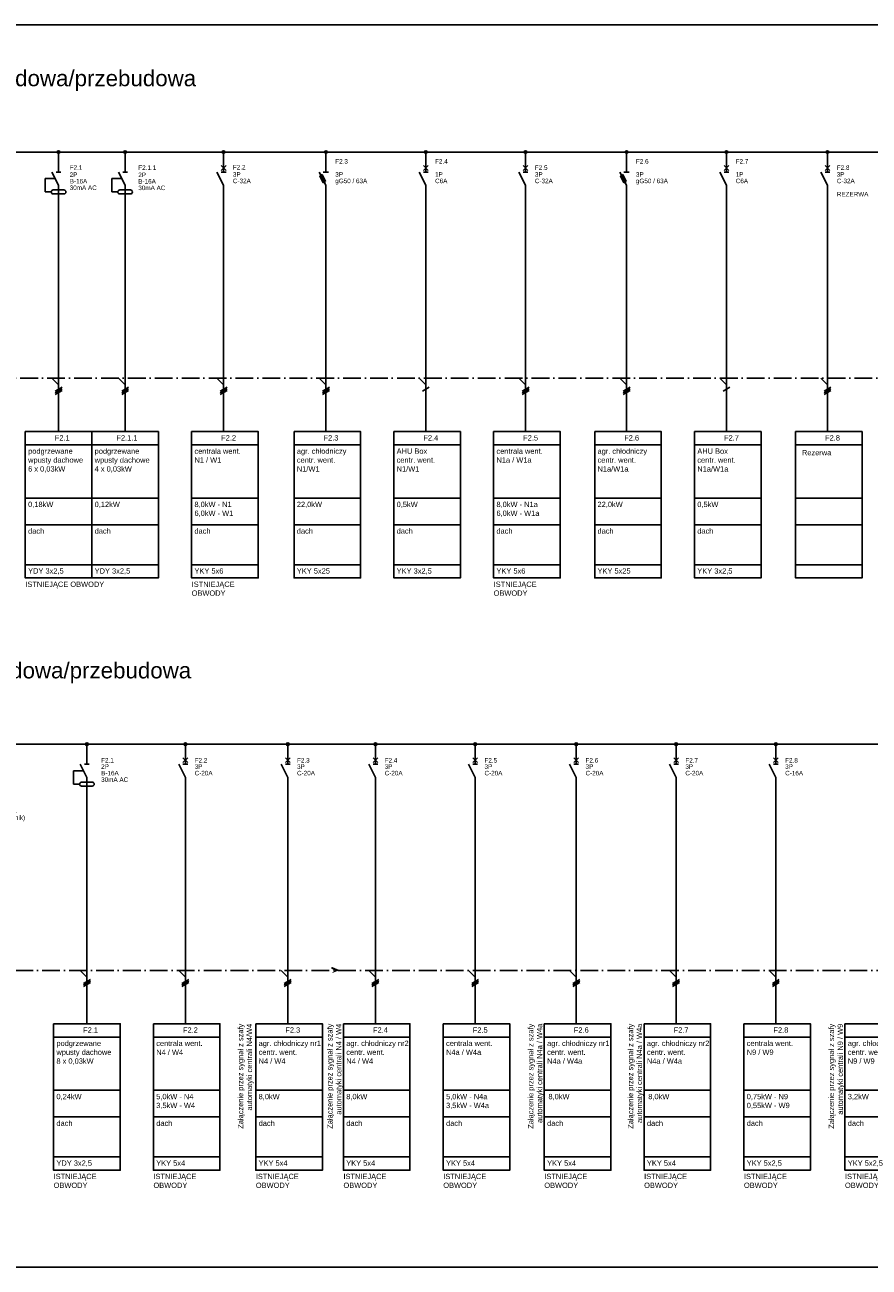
# Model space of a CAD drawing. Header units: centimetres. Extents: x -4250 to -484, y 169 to 6592.
# Tile 133 of 178: x -2126 to -1840, y 5905 to 6325. Entities that reach past the tile are written whole.
import ezdxf

# ---------------------------------------------------------------- set-up
doc = ezdxf.new("R2010")
doc.units = ezdxf.units.CM
doc.linetypes.add('ACAD_ISO10W100', pattern=[18, 12, -3, 0, -3])
doc.layers.add('1', color=7, linetype='Continuous')
doc.layers.add('H', color=7, linetype='Continuous', lineweight=100)
doc.layers.add('P', color=250, linetype='Continuous', lineweight=100)
doc.styles.add('ARIAL', font='arial.ttf')

msp = doc.modelspace()

# ---------------------------------------------------------------- hatches: boundary and pattern name
at = {"layer": 'H', "linetype": 'Continuous', "lineweight": -3}
for points in [[(-2022.0021, 6006.3129), (-2020.9196, 6005.4409), (-2019.8069, 6005.4409)], [(-2021.8987, 6006.3129), (-2020.8161, 6005.4409), (-2019.7034, 6005.4409)], [(-2019.8069, 6005.4409), (-2020.9196, 6005.4409), (-2022.0021, 6004.5387)], [(-2019.7034, 6005.4409), (-2020.8161, 6005.4409), (-2021.8987, 6004.5387)]]:
    msp.add_hatch(color=7, dxfattribs=at).paths.add_polyline_path(points)

# ---------------------------------------------------------------- linework, layer by layer
msp.add_line((-2479.4066, 6325.1448), (-1032.7039, 6325.1448))
at = {"linetype": 'ACAD_ISO10W100', "ltscale": 0.5}
for points in [[(-2382.1246, 6205.6437), (-1428.2365, 6205.6437)], [(-2383.8009, 6005.4409), (-2021.1244, 6005.4409)], [(-2019.8069, 6005.4409), (-1654.533, 6005.4409)]]:
    msp.add_lwpolyline(points, dxfattribs=at)
at = {"color": 4}
for points in [[(-2125.6246, 6187.6347), (-2103.1246, 6187.6347), (-2103.1246, 6183.1347), (-2125.6246, 6183.1347), (-2125.6246, 6187.6347)], [(-2103.1246, 6187.6347), (-2080.6246, 6187.6347), (-2080.6246, 6183.1347), (-2103.1246, 6183.1347), (-2103.1246, 6187.6347)], [(-2069.3746, 6187.6347), (-2046.8746, 6187.6347), (-2046.8746, 6183.1347), (-2069.3746, 6183.1347), (-2069.3746, 6187.6347)], [(-1967.2545, 6187.6347), (-1944.7545, 6187.6347), (-1944.7545, 6183.1347), (-1967.2545, 6183.1347), (-1967.2545, 6187.6347)], [(-1865.1643, 6187.6347), (-1842.6643, 6187.6347), (-1842.6643, 6183.1347), (-1865.1643, 6183.1347), (-1865.1643, 6187.6347)], [(-2125.6246, 6183.1347), (-2103.1246, 6183.1347), (-2103.1246, 6165.1347), (-2125.6246, 6165.1347), (-2125.6246, 6183.1347)], [(-2103.1246, 6183.1347), (-2080.6246, 6183.1347), (-2080.6246, 6165.1347), (-2103.1246, 6165.1347), (-2103.1246, 6183.1347)], [(-2069.3746, 6183.1347), (-2046.8746, 6183.1347), (-2046.8746, 6165.1347), (-2069.3746, 6165.1347), (-2069.3746, 6183.1347)], [(-1967.2545, 6183.1347), (-1944.7545, 6183.1347), (-1944.7545, 6165.1347), (-1967.2545, 6165.1347), (-1967.2545, 6183.1347)], [(-1865.1643, 6183.1347), (-1842.6643, 6183.1347), (-1842.6643, 6165.1347), (-1865.1643, 6165.1347), (-1865.1643, 6183.1347)], [(-2125.6246, 6165.1347), (-2103.1246, 6165.1347), (-2103.1246, 6156.1347), (-2125.6246, 6156.1347), (-2125.6246, 6165.1347)], [(-2103.1246, 6165.1347), (-2080.6246, 6165.1347), (-2080.6246, 6156.1347), (-2103.1246, 6156.1347), (-2103.1246, 6165.1347)], [(-2069.3746, 6165.1347), (-2046.8746, 6165.1347), (-2046.8746, 6156.1347), (-2069.3746, 6156.1347), (-2069.3746, 6165.1347)], [(-1967.2545, 6165.1347), (-1944.7545, 6165.1347), (-1944.7545, 6156.1347), (-1967.2545, 6156.1347), (-1967.2545, 6165.1347)], [(-1865.1643, 6165.1347), (-1842.6643, 6165.1347), (-1842.6643, 6156.1347), (-1865.1643, 6156.1347), (-1865.1643, 6165.1347)], [(-2125.6246, 6156.1347), (-2103.1246, 6156.1347), (-2103.1246, 6142.6347), (-2125.6246, 6142.6347), (-2125.6246, 6156.1347)], [(-2103.1246, 6156.1347), (-2080.6246, 6156.1347), (-2080.6246, 6142.6347), (-2103.1246, 6142.6347), (-2103.1246, 6156.1347)], [(-2069.3746, 6156.1347), (-2046.8746, 6156.1347), (-2046.8746, 6142.6347), (-2069.3746, 6142.6347), (-2069.3746, 6156.1347)], [(-1967.2545, 6156.1347), (-1944.7545, 6156.1347), (-1944.7545, 6142.6347), (-1967.2545, 6142.6347), (-1967.2545, 6156.1347)], [(-1865.1643, 6156.1347), (-1842.6643, 6156.1347), (-1842.6643, 6142.6347), (-1865.1643, 6142.6347), (-1865.1643, 6156.1347)], [(-2125.6246, 6142.6347), (-2103.1246, 6142.6347), (-2103.1246, 6138.1347), (-2125.6246, 6138.1347), (-2125.6246, 6142.6347)], [(-2103.1246, 6142.6347), (-2080.6246, 6142.6347), (-2080.6246, 6138.1347), (-2103.1246, 6138.1347), (-2103.1246, 6142.6347)], [(-2069.3746, 6142.6347), (-2046.8746, 6142.6347), (-2046.8746, 6138.1347), (-2069.3746, 6138.1347), (-2069.3746, 6142.6347)], [(-1967.2545, 6142.6347), (-1944.7545, 6142.6347), (-1944.7545, 6138.1347), (-1967.2545, 6138.1347), (-1967.2545, 6142.6347)], [(-1865.1643, 6142.6347), (-1842.6643, 6142.6347), (-1842.6643, 6138.1347), (-1865.1643, 6138.1347), (-1865.1643, 6142.6347)], [(-2116.0509, 5987.4319), (-2093.5509, 5987.4319), (-2093.5509, 5982.9319), (-2116.0509, 5982.9319), (-2116.0509, 5987.4319)], [(-2082.3009, 5987.4319), (-2059.8009, 5987.4319), (-2059.8009, 5982.9319), (-2082.3009, 5982.9319), (-2082.3009, 5987.4319)], [(-2047.6808, 5987.4319), (-2025.1808, 5987.4319), (-2025.1808, 5982.9319), (-2047.6808, 5982.9319), (-2047.6808, 5987.4319)], [(-2018.0456, 5987.4319), (-1995.5456, 5987.4319), (-1995.5456, 5982.9319), (-2018.0456, 5982.9319), (-2018.0456, 5987.4319)], [(-1984.2956, 5987.4319), (-1961.7956, 5987.4319), (-1961.7956, 5982.9319), (-1984.2956, 5982.9319), (-1984.2956, 5987.4319)], [(-1950.1255, 5987.4319), (-1927.6255, 5987.4319), (-1927.6255, 5982.9319), (-1950.1255, 5982.9319), (-1950.1255, 5987.4319)], [(-1916.3755, 5987.4319), (-1893.8755, 5987.4319), (-1893.8755, 5982.9319), (-1916.3755, 5982.9319), (-1916.3755, 5987.4319)], [(-1882.6255, 5987.4319), (-1860.1255, 5987.4319), (-1860.1255, 5982.9319), (-1882.6255, 5982.9319), (-1882.6255, 5987.4319)], [(-1848.4554, 5987.4319), (-1825.9554, 5987.4319), (-1825.9554, 5982.9319), (-1848.4554, 5982.9319), (-1848.4554, 5987.4319)], [(-2116.0509, 5982.9319), (-2093.5509, 5982.9319), (-2093.5509, 5964.9319), (-2116.0509, 5964.9319), (-2116.0509, 5982.9319)], [(-2082.3009, 5982.9319), (-2059.8009, 5982.9319), (-2059.8009, 5964.9319), (-2082.3009, 5964.9319), (-2082.3009, 5982.9319)], [(-2047.6808, 5982.9319), (-2025.1808, 5982.9319), (-2025.1808, 5964.9319), (-2047.6808, 5964.9319), (-2047.6808, 5982.9319)], [(-2018.0456, 5982.9319), (-1995.5456, 5982.9319), (-1995.5456, 5964.9319), (-2018.0456, 5964.9319), (-2018.0456, 5982.9319)], [(-1984.2956, 5982.9319), (-1961.7956, 5982.9319), (-1961.7956, 5964.9319), (-1984.2956, 5964.9319), (-1984.2956, 5982.9319)], [(-1950.1255, 5982.9319), (-1927.6255, 5982.9319), (-1927.6255, 5964.9319), (-1950.1255, 5964.9319), (-1950.1255, 5982.9319)], [(-1916.3755, 5982.9319), (-1893.8755, 5982.9319), (-1893.8755, 5964.9319), (-1916.3755, 5964.9319), (-1916.3755, 5982.9319)], [(-1882.6255, 5982.9319), (-1860.1255, 5982.9319), (-1860.1255, 5964.9319), (-1882.6255, 5964.9319), (-1882.6255, 5982.9319)], [(-1848.4554, 5982.9319), (-1825.9554, 5982.9319), (-1825.9554, 5964.9319), (-1848.4554, 5964.9319), (-1848.4554, 5982.9319)], [(-2116.0509, 5964.9319), (-2093.5509, 5964.9319), (-2093.5509, 5955.9319), (-2116.0509, 5955.9319), (-2116.0509, 5964.9319)], [(-2082.3009, 5964.9319), (-2059.8009, 5964.9319), (-2059.8009, 5955.9319), (-2082.3009, 5955.9319), (-2082.3009, 5964.9319)], [(-2047.6808, 5964.9319), (-2025.1808, 5964.9319), (-2025.1808, 5955.9319), (-2047.6808, 5955.9319), (-2047.6808, 5964.9319)], [(-2018.0456, 5964.9319), (-1995.5456, 5964.9319), (-1995.5456, 5955.9319), (-2018.0456, 5955.9319), (-2018.0456, 5964.9319)], [(-1984.2956, 5964.9319), (-1961.7956, 5964.9319), (-1961.7956, 5955.9319), (-1984.2956, 5955.9319), (-1984.2956, 5964.9319)], [(-1950.1255, 5964.9319), (-1927.6255, 5964.9319), (-1927.6255, 5955.9319), (-1950.1255, 5955.9319), (-1950.1255, 5964.9319)], [(-1916.3755, 5964.9319), (-1893.8755, 5964.9319), (-1893.8755, 5955.9319), (-1916.3755, 5955.9319), (-1916.3755, 5964.9319)], [(-1882.6255, 5964.9319), (-1860.1255, 5964.9319), (-1860.1255, 5955.9319), (-1882.6255, 5955.9319), (-1882.6255, 5964.9319)], [(-1848.4554, 5964.9319), (-1825.9554, 5964.9319), (-1825.9554, 5955.9319), (-1848.4554, 5955.9319), (-1848.4554, 5964.9319)], [(-2116.0509, 5955.9319), (-2093.5509, 5955.9319), (-2093.5509, 5942.4319), (-2116.0509, 5942.4319), (-2116.0509, 5955.9319)], [(-2082.3009, 5955.9319), (-2059.8009, 5955.9319), (-2059.8009, 5942.4319), (-2082.3009, 5942.4319), (-2082.3009, 5955.9319)], [(-2047.6808, 5955.9319), (-2025.1808, 5955.9319), (-2025.1808, 5942.4319), (-2047.6808, 5942.4319), (-2047.6808, 5955.9319)], [(-2018.0456, 5955.9319), (-1995.5456, 5955.9319), (-1995.5456, 5942.4319), (-2018.0456, 5942.4319), (-2018.0456, 5955.9319)], [(-1984.2956, 5955.9319), (-1961.7956, 5955.9319), (-1961.7956, 5942.4319), (-1984.2956, 5942.4319), (-1984.2956, 5955.9319)], [(-1950.1255, 5955.9319), (-1927.6255, 5955.9319), (-1927.6255, 5942.4319), (-1950.1255, 5942.4319), (-1950.1255, 5955.9319)], [(-1916.3755, 5955.9319), (-1893.8755, 5955.9319), (-1893.8755, 5942.4319), (-1916.3755, 5942.4319), (-1916.3755, 5955.9319)], [(-1882.6255, 5955.9319), (-1860.1255, 5955.9319), (-1860.1255, 5942.4319), (-1882.6255, 5942.4319), (-1882.6255, 5955.9319)], [(-1848.4554, 5955.9319), (-1825.9554, 5955.9319), (-1825.9554, 5942.4319), (-1848.4554, 5942.4319), (-1848.4554, 5955.9319)], [(-2116.0509, 5942.4319), (-2093.5509, 5942.4319), (-2093.5509, 5937.9319), (-2116.0509, 5937.9319), (-2116.0509, 5942.4319)], [(-2082.3009, 5942.4319), (-2059.8009, 5942.4319), (-2059.8009, 5937.9319), (-2082.3009, 5937.9319), (-2082.3009, 5942.4319)], [(-2047.6808, 5942.4319), (-2025.1808, 5942.4319), (-2025.1808, 5937.9319), (-2047.6808, 5937.9319), (-2047.6808, 5942.4319)], [(-2018.0456, 5942.4319), (-1995.5456, 5942.4319), (-1995.5456, 5937.9319), (-2018.0456, 5937.9319), (-2018.0456, 5942.4319)], [(-1984.2956, 5942.4319), (-1961.7956, 5942.4319), (-1961.7956, 5937.9319), (-1984.2956, 5937.9319), (-1984.2956, 5942.4319)], [(-1950.1255, 5942.4319), (-1927.6255, 5942.4319), (-1927.6255, 5937.9319), (-1950.1255, 5937.9319), (-1950.1255, 5942.4319)], [(-1916.3755, 5942.4319), (-1893.8755, 5942.4319), (-1893.8755, 5937.9319), (-1916.3755, 5937.9319), (-1916.3755, 5942.4319)], [(-1882.6255, 5942.4319), (-1860.1255, 5942.4319), (-1860.1255, 5937.9319), (-1882.6255, 5937.9319), (-1882.6255, 5942.4319)], [(-1848.4554, 5942.4319), (-1825.9554, 5942.4319), (-1825.9554, 5937.9319), (-1848.4554, 5937.9319), (-1848.4554, 5942.4319)]]:
    msp.add_lwpolyline(points, dxfattribs=at)
at = {"color": 1}
for points in [[(-2034.7545, 6187.6347), (-2012.2545, 6187.6347), (-2012.2545, 6183.1347), (-2034.7545, 6183.1347), (-2034.7545, 6187.6347)], [(-2001.0045, 6187.6347), (-1978.5045, 6187.6347), (-1978.5045, 6183.1347), (-2001.0045, 6183.1347), (-2001.0045, 6187.6347)], [(-1933.0844, 6187.6347), (-1910.5844, 6187.6347), (-1910.5844, 6183.1347), (-1933.0844, 6183.1347), (-1933.0844, 6187.6347)], [(-1899.3344, 6187.6347), (-1876.8344, 6187.6347), (-1876.8344, 6183.1347), (-1899.3344, 6183.1347), (-1899.3344, 6187.6347)], [(-2034.7545, 6183.1347), (-2012.2545, 6183.1347), (-2012.2545, 6165.1347), (-2034.7545, 6165.1347), (-2034.7545, 6183.1347)], [(-2001.0045, 6183.1347), (-1978.5045, 6183.1347), (-1978.5045, 6165.1347), (-2001.0045, 6165.1347), (-2001.0045, 6183.1347)], [(-1933.0844, 6183.1347), (-1910.5844, 6183.1347), (-1910.5844, 6165.1347), (-1933.0844, 6165.1347), (-1933.0844, 6183.1347)], [(-1899.3344, 6183.1347), (-1876.8344, 6183.1347), (-1876.8344, 6165.1347), (-1899.3344, 6165.1347), (-1899.3344, 6183.1347)], [(-2034.7545, 6165.1347), (-2012.2545, 6165.1347), (-2012.2545, 6156.1347), (-2034.7545, 6156.1347), (-2034.7545, 6165.1347)], [(-2001.0045, 6165.1347), (-1978.5045, 6165.1347), (-1978.5045, 6156.1347), (-2001.0045, 6156.1347), (-2001.0045, 6165.1347)], [(-1933.0844, 6165.1347), (-1910.5844, 6165.1347), (-1910.5844, 6156.1347), (-1933.0844, 6156.1347), (-1933.0844, 6165.1347)], [(-1899.3344, 6165.1347), (-1876.8344, 6165.1347), (-1876.8344, 6156.1347), (-1899.3344, 6156.1347), (-1899.3344, 6165.1347)], [(-2034.7545, 6156.1347), (-2012.2545, 6156.1347), (-2012.2545, 6142.6347), (-2034.7545, 6142.6347), (-2034.7545, 6156.1347)], [(-2001.0045, 6156.1347), (-1978.5045, 6156.1347), (-1978.5045, 6142.6347), (-2001.0045, 6142.6347), (-2001.0045, 6156.1347)], [(-1933.0844, 6156.1347), (-1910.5844, 6156.1347), (-1910.5844, 6142.6347), (-1933.0844, 6142.6347), (-1933.0844, 6156.1347)], [(-1899.3344, 6156.1347), (-1876.8344, 6156.1347), (-1876.8344, 6142.6347), (-1899.3344, 6142.6347), (-1899.3344, 6156.1347)], [(-2034.7545, 6142.6347), (-2012.2545, 6142.6347), (-2012.2545, 6138.1347), (-2034.7545, 6138.1347), (-2034.7545, 6142.6347)], [(-2001.0045, 6142.6347), (-1978.5045, 6142.6347), (-1978.5045, 6138.1347), (-2001.0045, 6138.1347), (-2001.0045, 6142.6347)], [(-1933.0844, 6142.6347), (-1910.5844, 6142.6347), (-1910.5844, 6138.1347), (-1933.0844, 6138.1347), (-1933.0844, 6142.6347)], [(-1899.3344, 6142.6347), (-1876.8344, 6142.6347), (-1876.8344, 6138.1347), (-1899.3344, 6138.1347), (-1899.3344, 6142.6347)]]:
    msp.add_lwpolyline(points, dxfattribs=at)
at = {"layer": '1'}
for p, q in [((-2430.6881, 6282.1437), (-1426.9046, 6282.1437)), ((-2114.3746, 6266.3937), (-2114.3746, 6187.6347)), ((-2091.8746, 6266.3937), (-2091.8746, 6187.6347)), ((-2058.5746, 6266.3937), (-2058.5746, 6187.6347)), ((-1956.4545, 6266.3937), (-1956.4545, 6187.6347)), ((-1854.3643, 6266.3937), (-1854.3643, 6187.6347)), ((-2116.6246, 6205.6437), (-2114.3746, 6203.3937)), ((-2094.1246, 6205.6437), (-2091.8746, 6203.3937)), ((-2060.8246, 6205.6437), (-2058.5746, 6203.3937)), ((-1958.7045, 6205.6437), (-1956.4545, 6203.3937)), ((-1856.6143, 6205.6437), (-1854.3643, 6203.3937)), ((-2115.5446, 6201.2787), (-2113.2046, 6202.6287)), ((-2115.5446, 6200.7387), (-2113.2046, 6202.0887)), ((-2115.5446, 6200.1987), (-2113.2046, 6201.5487)), ((-2093.0446, 6201.2787), (-2090.7046, 6202.6287)), ((-2093.0446, 6200.7387), (-2090.7046, 6202.0887)), ((-2093.0446, 6200.1987), (-2090.7046, 6201.5487)), ((-2059.7446, 6201.2787), (-2057.4046, 6202.6287)), ((-2059.7446, 6200.7387), (-2057.4046, 6202.0887)), ((-2059.7446, 6200.1987), (-2057.4046, 6201.5487)), ((-1957.6245, 6201.2787), (-1955.2845, 6202.6287)), ((-1957.6245, 6200.7387), (-1955.2845, 6202.0887)), ((-1957.6245, 6200.1987), (-1955.2845, 6201.5487)), ((-1855.5343, 6201.2787), (-1853.1943, 6202.6287)), ((-1855.5343, 6200.7387), (-1853.1943, 6202.0887)), ((-1855.5343, 6200.1987), (-1853.1943, 6201.5487)), ((-2449.8755, 6081.9409), (-2020.8161, 6081.9409)), ((-2020.8161, 6081.9409), (-1653.0816, 6081.9409)), ((-2104.8009, 6066.1909), (-2104.8009, 5987.4319)), ((-2071.5009, 6066.1909), (-2071.5009, 5987.4319)), ((-2036.8808, 6066.1909), (-2036.8808, 5987.4319)), ((-2007.2456, 6066.1909), (-2007.2456, 5987.4319)), ((-1973.4956, 6066.1909), (-1973.4956, 5987.4319)), ((-1939.3255, 6066.1909), (-1939.3255, 5987.4319)), ((-1905.5755, 6066.1909), (-1905.5755, 5987.4319)), ((-1871.8255, 6066.1909), (-1871.8255, 5987.4319)), ((-2107.0509, 6005.4409), (-2104.8009, 6003.1909)), ((-2105.9709, 6001.0759), (-2103.6309, 6002.4259)), ((-2105.9709, 6000.5359), (-2103.6309, 6001.8859)), ((-2073.7509, 6005.4409), (-2071.5009, 6003.1909)), ((-2072.6709, 6001.0759), (-2070.3309, 6002.4259)), ((-2072.6709, 6000.5359), (-2070.3309, 6001.8859)), ((-2039.1308, 6005.4409), (-2036.8808, 6003.1909)), ((-2038.0508, 6001.0759), (-2035.7108, 6002.4259)), ((-2038.0508, 6000.5359), (-2035.7108, 6001.8859)), ((-2009.4956, 6005.4409), (-2007.2456, 6003.1909)), ((-2008.4156, 6001.0759), (-2006.0756, 6002.4259)), ((-2008.4156, 6000.5359), (-2006.0756, 6001.8859)), ((-1975.7456, 6005.4409), (-1973.4956, 6003.1909)), ((-1974.6656, 6001.0759), (-1972.3256, 6002.4259)), ((-1974.6656, 6000.5359), (-1972.3256, 6001.8859)), ((-1941.5755, 6005.4409), (-1939.3255, 6003.1909)), ((-1940.4955, 6001.0759), (-1938.1555, 6002.4259)), ((-1940.4955, 6000.5359), (-1938.1555, 6001.8859)), ((-1907.8255, 6005.4409), (-1905.5755, 6003.1909)), ((-1906.7455, 6001.0759), (-1904.4055, 6002.4259)), ((-1906.7455, 6000.5359), (-1904.4055, 6001.8859)), ((-1874.0755, 6005.4409), (-1871.8255, 6003.1909)), ((-1872.9955, 6001.0759), (-1870.6555, 6002.4259)), ((-1872.9955, 6000.5359), (-1870.6555, 6001.8859)), ((-2105.9709, 5999.9959), (-2103.6309, 6001.3459)), ((-2072.6709, 5999.9959), (-2070.3309, 6001.3459)), ((-2038.0508, 5999.9959), (-2035.7108, 6001.3459)), ((-2008.4156, 5999.9959), (-2006.0756, 6001.3459)), ((-1974.6656, 5999.9959), (-1972.3256, 6001.3459)), ((-1940.4955, 5999.9959), (-1938.1555, 6001.3459)), ((-1906.7455, 5999.9959), (-1904.4055, 6001.3459)), ((-1872.9955, 5999.9959), (-1870.6555, 6001.3459)), ((-2479.4066, 5905.1448), (-1032.7039, 5905.1448))]:
    msp.add_line(p, q, dxfattribs=at)
at = {"layer": '1', "color": 3}
for p, q in [((-2114.3746, 6282.1437), (-2114.3746, 6279.8487)), ((-2114.3746, 6282.1437), (-2114.3746, 6279.8487)), ((-2114.3746, 6279.8937), (-2114.3746, 6275.3937)), ((-2091.8746, 6282.1437), (-2091.8746, 6279.8487)), ((-2091.8746, 6282.1437), (-2091.8746, 6279.8487)), ((-2091.8746, 6279.8937), (-2091.8746, 6275.3937)), ((-2058.5746, 6282.1437), (-2058.5746, 6279.8487)), ((-2058.5746, 6279.8937), (-2058.5746, 6275.3937)), ((-1956.4545, 6282.1437), (-1956.4545, 6279.8487)), ((-1956.4545, 6279.8937), (-1956.4545, 6275.3937)), ((-1854.3643, 6282.1437), (-1854.3643, 6279.8487)), ((-1854.3643, 6279.8937), (-1854.3643, 6275.3937)), ((-2114.3746, 6270.8937), (-2116.6246, 6275.3937)), ((-2115.1846, 6275.3937), (-2113.5646, 6275.3937)), ((-2091.8746, 6270.8937), (-2094.1246, 6275.3937)), ((-2092.6846, 6275.3937), (-2091.0646, 6275.3937)), ((-2058.5746, 6270.8937), (-2060.8246, 6275.3937)), ((-2057.7646, 6275.9337), (-2059.3846, 6277.5537)), ((-2059.3846, 6275.9337), (-2057.7646, 6277.5537)), ((-2057.7646, 6275.3937), (-2059.3846, 6275.3937)), ((-1956.4545, 6270.8937), (-1958.7045, 6275.3937)), ((-1957.2645, 6275.9337), (-1955.6445, 6277.5537)), ((-1955.6445, 6275.9337), (-1957.2645, 6277.5537)), ((-1955.6445, 6275.3937), (-1957.2645, 6275.3937)), ((-1854.3643, 6270.8937), (-1856.6143, 6275.3937)), ((-1853.5543, 6275.9337), (-1855.1743, 6277.5537)), ((-1855.1743, 6275.9337), (-1853.5543, 6277.5537)), ((-1853.5543, 6275.3937), (-1855.1743, 6275.3937)), ((-2118.8746, 6273.1437), (-2118.8746, 6268.6437)), ((-2115.4996, 6273.1437), (-2118.8746, 6273.1437)), ((-2114.3746, 6270.8937), (-2114.3746, 6266.3937)), ((-2092.9996, 6273.1437), (-2096.3746, 6273.1437)), ((-2096.3746, 6273.1437), (-2096.3746, 6268.6437)), ((-2091.8746, 6270.8937), (-2091.8746, 6266.3937)), ((-2058.5746, 6270.8937), (-2058.5746, 6266.3937)), ((-1956.4545, 6270.8937), (-1956.4545, 6266.3937)), ((-1854.3643, 6270.8937), (-1854.3643, 6266.3937)), ((-2118.8746, 6268.6437), (-2116.8496, 6268.6437)), ((-2112.5746, 6269.3187), (-2116.1746, 6269.3187)), ((-2116.1746, 6267.9687), (-2112.5746, 6267.9687)), ((-2096.3746, 6268.6437), (-2094.3496, 6268.6437)), ((-2090.0746, 6269.3187), (-2093.6746, 6269.3187)), ((-2093.6746, 6267.9687), (-2090.0746, 6267.9687)), ((-2104.8009, 6081.9409), (-2104.8009, 6079.6459)), ((-2104.8009, 6081.9409), (-2104.8009, 6079.6459)), ((-2071.5009, 6081.9409), (-2071.5009, 6079.6459)), ((-2036.8808, 6081.9409), (-2036.8808, 6079.6459)), ((-2007.2456, 6081.9409), (-2007.2456, 6079.6459)), ((-1973.4956, 6081.9409), (-1973.4956, 6079.6459)), ((-1939.3255, 6081.9409), (-1939.3255, 6079.6459)), ((-1905.5755, 6081.9409), (-1905.5755, 6079.6459)), ((-1871.8255, 6081.9409), (-1871.8255, 6079.6459)), ((-2104.8009, 6079.6909), (-2104.8009, 6075.1909)), ((-2071.5009, 6079.6909), (-2071.5009, 6075.1909)), ((-2036.8808, 6079.6909), (-2036.8808, 6075.1909)), ((-2007.2456, 6079.6909), (-2007.2456, 6075.1909)), ((-1973.4956, 6079.6909), (-1973.4956, 6075.1909)), ((-1939.3255, 6079.6909), (-1939.3255, 6075.1909)), ((-1905.5755, 6079.6909), (-1905.5755, 6075.1909)), ((-1871.8255, 6079.6909), (-1871.8255, 6075.1909)), ((-2104.8009, 6070.6909), (-2107.0509, 6075.1909)), ((-2105.6109, 6075.1909), (-2103.9909, 6075.1909)), ((-2071.5009, 6070.6909), (-2073.7509, 6075.1909)), ((-2070.6909, 6075.7309), (-2072.3109, 6077.3509)), ((-2072.3109, 6075.7309), (-2070.6909, 6077.3509)), ((-2070.6909, 6075.1909), (-2072.3109, 6075.1909)), ((-2036.8808, 6070.6909), (-2039.1308, 6075.1909)), ((-2037.6908, 6075.7309), (-2036.0708, 6077.3509)), ((-2036.0708, 6075.7309), (-2037.6908, 6077.3509)), ((-2036.0708, 6075.1909), (-2037.6908, 6075.1909)), ((-2007.2456, 6070.6909), (-2009.4956, 6075.1909)), ((-2008.0556, 6075.7309), (-2006.4356, 6077.3509)), ((-2006.4356, 6075.7309), (-2008.0556, 6077.3509)), ((-2006.4356, 6075.1909), (-2008.0556, 6075.1909)), ((-1973.4956, 6070.6909), (-1975.7456, 6075.1909)), ((-1974.3056, 6075.7309), (-1972.6856, 6077.3509)), ((-1972.6856, 6075.7309), (-1974.3056, 6077.3509)), ((-1972.6856, 6075.1909), (-1974.3056, 6075.1909)), ((-1939.3255, 6070.6909), (-1941.5755, 6075.1909)), ((-1940.1355, 6075.7309), (-1938.5155, 6077.3509)), ((-1938.5155, 6075.7309), (-1940.1355, 6077.3509)), ((-1938.5155, 6075.1909), (-1940.1355, 6075.1909)), ((-1905.5755, 6070.6909), (-1907.8255, 6075.1909)), ((-1906.3855, 6075.7309), (-1904.7655, 6077.3509)), ((-1904.7655, 6075.7309), (-1906.3855, 6077.3509)), ((-1904.7655, 6075.1909), (-1906.3855, 6075.1909)), ((-1871.8255, 6070.6909), (-1874.0755, 6075.1909)), ((-1871.0155, 6075.7309), (-1872.6355, 6077.3509)), ((-1872.6355, 6075.7309), (-1871.0155, 6077.3509)), ((-1871.0155, 6075.1909), (-1872.6355, 6075.1909)), ((-2105.9259, 6072.9409), (-2109.3009, 6072.9409)), ((-2109.3009, 6072.9409), (-2109.3009, 6068.4409)), ((-2103.0009, 6069.1159), (-2106.6009, 6069.1159)), ((-2104.8009, 6070.6909), (-2104.8009, 6066.1909)), ((-2071.5009, 6070.6909), (-2071.5009, 6066.1909)), ((-2036.8808, 6070.6909), (-2036.8808, 6066.1909)), ((-2007.2456, 6070.6909), (-2007.2456, 6066.1909)), ((-1973.4956, 6070.6909), (-1973.4956, 6066.1909)), ((-1939.3255, 6070.6909), (-1939.3255, 6066.1909)), ((-1905.5755, 6070.6909), (-1905.5755, 6066.1909)), ((-1871.8255, 6070.6909), (-1871.8255, 6066.1909)), ((-2109.3009, 6068.4409), (-2107.2759, 6068.4409)), ((-2106.6009, 6067.7659), (-2103.0009, 6067.7659))]:
    msp.add_line(p, q, dxfattribs=at)
at = {"layer": '1', "color": 1}
for p, q in [((-2023.9545, 6282.1437), (-2023.9545, 6279.8487)), ((-2023.9545, 6279.8937), (-2023.9545, 6275.3937)), ((-1990.2045, 6282.1437), (-1990.2045, 6279.8487)), ((-1990.2045, 6279.8937), (-1990.2045, 6275.3937)), ((-1922.2844, 6282.1437), (-1922.2844, 6279.8487)), ((-1922.2844, 6279.8937), (-1922.2844, 6275.3937)), ((-1888.5344, 6282.1437), (-1888.5344, 6279.8487)), ((-1888.5344, 6279.8937), (-1888.5344, 6275.3937)), ((-2023.9545, 6270.8937), (-2026.2045, 6275.3937)), ((-2023.0545, 6275.3937), (-2024.8545, 6275.3937)), ((-1990.2045, 6270.8937), (-1992.4545, 6275.3937)), ((-1991.0145, 6275.9337), (-1989.3945, 6277.5537)), ((-1989.3945, 6275.9337), (-1991.0145, 6277.5537)), ((-1989.3945, 6275.3937), (-1991.0145, 6275.3937)), ((-1922.2844, 6270.8937), (-1924.5344, 6275.3937)), ((-1921.3844, 6275.3937), (-1923.1844, 6275.3937)), ((-1888.5344, 6270.8937), (-1890.7844, 6275.3937)), ((-1889.3444, 6275.9337), (-1887.7244, 6277.5537)), ((-1887.7244, 6275.9337), (-1889.3444, 6277.5537)), ((-1887.7244, 6275.3937), (-1889.3444, 6275.3937)), ((-2026.0785, 6274.1427), (-2025.2775, 6274.5477)), ((-2024.8725, 6271.7307), (-2026.0785, 6274.1427)), ((-2024.0715, 6272.1357), (-2025.2775, 6274.5477)), ((-2024.8725, 6271.7307), (-2024.0715, 6272.1357)), ((-2023.9545, 6270.8937), (-2023.9545, 6266.3937)), ((-1990.2045, 6270.8937), (-1990.2045, 6236.0142)), ((-1924.4084, 6274.1427), (-1923.6074, 6274.5477)), ((-1923.2024, 6271.7307), (-1924.4084, 6274.1427)), ((-1922.4014, 6272.1357), (-1923.6074, 6274.5477)), ((-1923.2024, 6271.7307), (-1922.4014, 6272.1357)), ((-1922.2844, 6270.8937), (-1922.2844, 6266.3937)), ((-1888.5344, 6270.8937), (-1888.5344, 6236.0142)), ((-2023.9545, 6266.3937), (-2023.9545, 6231.5142)), ((-1922.2844, 6266.3937), (-1922.2844, 6231.5142)), ((-1990.2045, 6236.0142), (-1990.2045, 6231.5142)), ((-1888.5344, 6236.0142), (-1888.5344, 6231.5142)), ((-2023.9545, 6231.5142), (-2023.9545, 6187.6347)), ((-1990.2045, 6231.5142), (-1990.2045, 6187.6347)), ((-1922.2844, 6231.5142), (-1922.2844, 6187.6347)), ((-1888.5344, 6231.5142), (-1888.5344, 6187.6347)), ((-2026.2045, 6205.6437), (-2023.9545, 6203.3937)), ((-1992.4545, 6205.6437), (-1990.2045, 6203.3937)), ((-1924.5344, 6205.6437), (-1922.2844, 6203.3937)), ((-1890.7844, 6205.6437), (-1888.5344, 6203.3937)), ((-2025.1245, 6201.2787), (-2022.7845, 6202.6287)), ((-2025.1245, 6200.7387), (-2022.7845, 6202.0887)), ((-2025.1245, 6200.1987), (-2022.7845, 6201.5487)), ((-1991.3745, 6201.2787), (-1989.0345, 6202.6287)), ((-1923.4544, 6201.2787), (-1921.1144, 6202.6287)), ((-1923.4544, 6200.7387), (-1921.1144, 6202.0887)), ((-1923.4544, 6200.1987), (-1921.1144, 6201.5487)), ((-1889.7044, 6201.2787), (-1887.3644, 6202.6287))]:
    msp.add_line(p, q, dxfattribs=at)
at = {"layer": '1', "color": 3}
for centre, start, end in [((-2116.1746, 6268.6437), 90, 270), ((-2112.5746, 6268.6437), 270, 90), ((-2093.6746, 6268.6437), 90, 270), ((-2090.0746, 6268.6437), 270, 90), ((-2106.6009, 6068.4409), 90, 270), ((-2103.0009, 6068.4409), 270, 90)]:
    msp.add_arc(centre, 0.675, start, end, dxfattribs=at)
at = {"layer": 'Defpoints', "color": 3, "linetype": 'Continuous'}
for centre in [(-2114.3746, 6282.1437), (-2091.8746, 6282.1437), (-2058.5746, 6282.1437), (-1956.4545, 6282.1437), (-1854.3643, 6282.1437), (-2104.8009, 6081.9409), (-2071.5009, 6081.9409), (-2036.8808, 6081.9409), (-2007.2456, 6081.9409), (-1973.4956, 6081.9409), (-1939.3255, 6081.9409), (-1905.5755, 6081.9409), (-1871.8255, 6081.9409)]:
    msp.add_circle(centre, 0.45, dxfattribs=at)
at = {"layer": 'Defpoints', "color": 1, "linetype": 'Continuous'}
for centre in [(-2023.9545, 6282.1437), (-1990.2045, 6282.1437), (-1922.2844, 6282.1437), (-1888.5344, 6282.1437)]:
    msp.add_circle(centre, 0.45, dxfattribs=at)
at = {"layer": 'P', "color": 7, "linetype": 'Continuous', "lineweight": -3}
for points in [[(-2020.9196, 6005.4409), (-2022.0021, 6006.3129), (-2019.8069, 6005.4409)], [(-2020.8161, 6005.4409), (-2021.8987, 6006.3129), (-2019.7034, 6005.4409)]]:
    msp.add_lwpolyline(points, dxfattribs=at)

# ---------------------------------------------------------------- texts
at = {"color": 4, "style": 'ARIAL'}
for s, p in [('F2.1', (-2115.6436, 6184.6197)), ('F2.1.1', (-2094.8218, 6184.6197)), ('F2.2', (-2059.3936, 6184.6197)), ('F2.5', (-1957.2735, 6184.6197)), ('F2.8', (-1855.1833, 6184.6197)), ('Rezerwa', (-1863.0047, 6179.6201)), ('F2.1', (-2106.0699, 5984.4169)), ('F2.2', (-2072.3199, 5984.4169)), ('F2.3', (-2037.6998, 5984.4169)), ('F2.4', (-2008.0646, 5984.4169)), ('F2.5', (-1974.3146, 5984.4169)), ('F2.6', (-1940.1445, 5984.4169)), ('F2.7', (-1906.3945, 5984.4169)), ('F2.8', (-1872.6445, 5984.4169))]:
    msp.add_text(s, height=1.8, dxfattribs=at).set_placement(p)
at = {"color": 1, "style": 'ARIAL'}
for s, p in [('F2.3', (-2024.7735, 6184.6197)), ('F2.4', (-1991.0235, 6184.6197)), ('F2.6', (-1923.1034, 6184.6197)), ('F2.7', (-1889.3534, 6184.6197))]:
    msp.add_text(s, height=1.8, dxfattribs=at).set_placement(p)
at = {"color": 4, "linetype": 'Continuous', "char_height": 1.8, "attachment_point": 1, "style": 'ARIAL'}
for s, insert, width in [('{\\fArial|b0|i0|c238|p34;podgrzewane\\Pwpusty dachowe\\P6 x 0,03kW }', (-2124.6796, 6181.9197), 27.81648), ('{\\fArial|b0|i0|c238|p34;podgrzewane\\Pwpusty dachowe\\P4 x 0,03kW }', (-2102.1796, 6181.9197), 27.81648), ('{\\fArial|b0|i0|c238|p34;centrala went.\\PN1 / W1}', (-2068.4296, 6181.9197), 27.81648), ('{\\fArial|b0|i0|c238|p34;centrala went.\\PN1a / W1a}', (-1966.3095, 6181.9197), 27.81648), ('{\\fArial|b0|i0|c238|p34;0,18kW}', (-2124.6796, 6163.9197), 27.81648), ('{\\fArial|b0|i0|c238|p34;0,12kW}', (-2102.1796, 6163.9197), 27.81648), ('{\\fArial|b0|i0|c238|p34;8,0kW - N1\\P6,0kW - W1}', (-2068.4296, 6163.9197), 27.81648), ('{\\fArial|b0|i0|c238|p34;8,0kW - N1a\\P6,0kW - W1a}', (-1966.3095, 6163.9197), 27.81648), ('{\\fArial|b0|i0|c238|p34;dach}', (-2124.6796, 6154.9197), 27.81648), ('{\\fArial|b0|i0|c238|p34;dach}', (-2102.1796, 6154.9197), 27.81648), ('{\\fArial|b0|i0|c238|p34;dach}', (-2068.4296, 6154.9197), 27.81648), ('{\\fArial|b0|i0|c238|p34;dach}', (-1966.3095, 6154.9197), 27.81648), ('{\\fArial|b0|i0|c238|p34;YDY 3x2,5}', (-2124.6796, 6141.4197), 27.81648), ('{\\fArial|b0|i0|c238|p34;YDY 3x2,5}', (-2102.1796, 6141.4197), 27.81648), ('{\\fArial|b0|i0|c238|p34;YKY 5x6}', (-2068.4296, 6141.4197), 27.81648), ('{\\fArial|b0|i0|c238|p34;YKY 5x6}', (-1966.3095, 6141.4197), 27.81648), ('ISTNIEJĄCE OBWODY', (-2125.6246, 6136.9197), 48.814499), ('ISTNIEJĄCE OBWODY', (-2069.3746, 6136.9197), 20.566196), ('ISTNIEJĄCE OBWODY', (-1967.2545, 6136.9197), 20.566196), ('{\\fArial|b0|i0|c238|p34;podgrzewane\\Pwpusty dachowe\\P8 x 0,03kW }', (-2115.1059, 5981.7169), 27.81648), ('{\\fArial|b0|i0|c238|p34;centrala went.\\PN4 / W4}', (-2081.3559, 5981.7169), 27.81648), ('{\\fArial|b0|i0|c238|p34;agr. chłodniczy nr1\\Pcentr. went.\\PN4 / W4}', (-2046.7358, 5981.7169), 27.81648), ('{\\fArial|b0|i0|c238|p34;agr. chłodniczy nr2\\Pcentr. went.\\PN4 / W4}', (-2017.1006, 5981.7169), 27.81648), ('{\\fArial|b0|i0|c238|p34;centrala went.\\PN4a / W4a}', (-1983.3506, 5981.7169), 27.81648), ('{\\fArial|b0|i0|c238|p34;agr. chłodniczy nr1\\Pcentr. went.\\PN4a / W4a}', (-1949.1805, 5981.7169), 27.81648), ('{\\fArial|b0|i0|c238|p34;agr. chłodniczy nr2\\Pcentr. went.\\PN4a / W4a}', (-1915.4305, 5981.7169), 27.81648), ('{\\fArial|b0|i0|c238|p34;centrala went.\\PN9 / W9}', (-1881.6805, 5981.7169), 27.81648), ('{\\fArial|b0|i0|c238|p34;agr. chłodniczy\\Pcentr. went.\\PN9 / W9}', (-1847.5104, 5981.7169), 27.81648), ('{\\fArial|b0|i0|c238|p34;0,24kW}', (-2115.1059, 5963.7169), 27.81648), ('{\\fArial|b0|i0|c238|p34;5,0kW - N4\\P3,5kW - W4}', (-2081.3559, 5963.7169), 27.81648), ('{\\fArial|b0|i0|c238|p34;8,0kW}', (-2046.7358, 5963.7169), 27.81648), ('{\\fArial|b0|i0|c238|p34;8,0kW}', (-2017.1006, 5963.7169), 27.81648), ('{\\fArial|b0|i0|c238|p34;5,0kW - N4a\\P3,5kW - W4a}', (-1983.3506, 5963.7169), 27.81648), ('{\\fArial|b0|i0|c238|p34;8,0kW}', (-1948.7305, 5963.7169), 27.81648), ('{\\fArial|b0|i0|c238|p34;8,0kW}', (-1914.9805, 5963.7169), 27.81648), ('{\\fArial|b0|i0|c238|p34;0,75kW - N9\\P0,55kW - W9}', (-1881.6805, 5963.7169), 27.81648), ('{\\fArial|b0|i0|c238|p34;3,2kW}', (-1847.5104, 5963.7169), 27.81648), ('{\\fArial|b0|i0|c238|p34;dach}', (-2115.1059, 5954.7169), 27.81648), ('{\\fArial|b0|i0|c238|p34;dach}', (-2081.3559, 5954.7169), 27.81648), ('{\\fArial|b0|i0|c238|p34;dach}', (-2046.7358, 5954.7169), 27.81648), ('{\\fArial|b0|i0|c238|p34;dach}', (-2017.1006, 5954.7169), 27.81648), ('{\\fArial|b0|i0|c238|p34;dach}', (-1983.3506, 5954.7169), 27.81648), ('{\\fArial|b0|i0|c238|p34;dach}', (-1949.1805, 5954.7169), 27.81648), ('{\\fArial|b0|i0|c238|p34;dach}', (-1915.4305, 5954.7169), 27.81648), ('{\\fArial|b0|i0|c238|p34;dach}', (-1881.6805, 5954.7169), 27.81648), ('{\\fArial|b0|i0|c238|p34;dach}', (-1847.5104, 5954.7169), 27.81648), ('{\\fArial|b0|i0|c238|p34;YDY 3x2,5}', (-2115.1059, 5941.2169), 27.81648), ('{\\fArial|b0|i0|c238|p34;YKY 5x4}', (-2081.3559, 5941.2169), 27.81648), ('{\\fArial|b0|i0|c238|p34;YKY 5x4}', (-2046.7358, 5941.2169), 27.81648), ('{\\fArial|b0|i0|c238|p34;YKY 5x4}', (-2017.1006, 5941.2169), 27.81648), ('{\\fArial|b0|i0|c238|p34;YKY 5x4}', (-1983.3506, 5941.2169), 27.81648), ('{\\fArial|b0|i0|c238|p34;YKY 5x4}', (-1949.1805, 5941.2169), 27.81648), ('{\\fArial|b0|i0|c238|p34;YKY 5x4}', (-1915.4305, 5941.2169), 27.81648), ('{\\fArial|b0|i0|c238|p34;YKY 5x2,5}', (-1881.6805, 5941.2169), 27.81648), ('{\\fArial|b0|i0|c238|p34;YKY 5x2,5}', (-1847.5104, 5941.2169), 27.81648), ('ISTNIEJĄCE OBWODY', (-2116.0509, 5936.7169), 18.974029), ('ISTNIEJĄCE OBWODY', (-2082.3009, 5936.7169), 18.974029), ('ISTNIEJĄCE OBWODY', (-2047.6808, 5936.7169), 18.974029), ('ISTNIEJĄCE OBWODY', (-2018.0456, 5936.7169), 18.974029), ('ISTNIEJĄCE OBWODY', (-1984.2956, 5936.7169), 18.974029), ('ISTNIEJĄCE OBWODY', (-1950.1255, 5936.7169), 18.974029), ('ISTNIEJĄCE OBWODY', (-1916.3755, 5936.7169), 18.974029), ('ISTNIEJĄCE OBWODY', (-1882.6255, 5936.7169), 18.974029), ('ISTNIEJĄCE OBWODY', (-1848.4554, 5936.7169), 18.974029)]:
    msp.add_mtext(s, dxfattribs=dict(at, insert=insert, width=width))
at = {"color": 1, "linetype": 'Continuous', "char_height": 1.8, "width": 27.81648, "attachment_point": 1, "style": 'ARIAL'}
for s, insert in [('agr. chłodniczy\\Pcentr. went.\\PN1/W1', (-2033.8095, 6181.9197)), ('AHU Box\\Pcentr. went.\\PN1/W1', (-2000.0595, 6181.9197)), ('agr. chłodniczy\\Pcentr. went.\\PN1a/W1a', (-1932.1394, 6181.9197)), ('AHU Box\\Pcentr. went.\\PN1a/W1a', (-1898.3894, 6181.9197)), ('22,0kW', (-2033.8095, 6163.9197)), ('0,5kW', (-2000.0595, 6163.9197)), ('22,0kW', (-1932.1394, 6163.9197)), ('0,5kW', (-1898.3894, 6163.9197)), ('{\\fArial|b0|i0|c238|p34;dach}', (-2033.8095, 6154.9197)), ('{\\fArial|b0|i0|c238|p34;dach}', (-2000.0595, 6154.9197)), ('{\\fArial|b0|i0|c238|p34;dach}', (-1932.1394, 6154.9197)), ('{\\fArial|b0|i0|c238|p34;dach}', (-1898.3894, 6154.9197)), ('YKY 5x25', (-2033.8095, 6141.4197)), ('YKY 3x2,5', (-2000.0595, 6141.4197)), ('YKY 5x25', (-1932.1394, 6141.4197)), ('YKY 3x2,5', (-1898.3894, 6141.4197))]:
    msp.add_mtext(s, dxfattribs=dict(at, insert=insert))
at = {"color": 3, "linetype": 'Continuous', "insert": (-2134.8358, 6060.428), "char_height": 1.53, "width": 27.81648, "attachment_point": 1, "style": 'ARIAL'}
msp.add_mtext('{\\fArial|b0|i0|c238|p34;ATV21\\P(falownik)}', dxfattribs=at)
at = {"color": 4, "linetype": 'Continuous', "char_height": 1.8, "width": 36.6399, "attachment_point": 6, "rotation": 90, "style": 'ARIAL'}
for s, insert in [('{\\fArial|b0|i0|c238|p34;Załączenie przez sygnał z szafy automatyki centrali N4/W4}', (-2051.0713, 5987.4319)), ('{\\fArial|b0|i0|c238|p34;Załączenie przez sygnał z szafy automatyki centrali N4 / W4}', (-2020.8743, 5987.4319)), ('{\\fArial|b0|i0|c238|p34;Załączenie przez sygnał z szafy automatyki centrali N4a / W4a}', (-1952.9542, 5987.4319)), ('{\\fArial|b0|i0|c238|p34;Załączenie przez sygnał z szafy automatyki centrali N4a / W4a}', (-1919.2042, 5987.4319)), ('{\\fArial|b0|i0|c238|p34;Załączenie przez sygnał z szafy automatyki centrali N9 / W9}', (-1851.2841, 5987.4319))]:
    msp.add_mtext(s, dxfattribs=dict(at, insert=insert))
at = {"layer": '1', "color": 1, "style": 'ARIAL'}
for s, p in [('F2.3', (-2020.8135, 6278.2287)), ('F2.4', (-1987.0635, 6278.2287)), ('F2.6', (-1919.1434, 6278.2287)), ('F2.7', (-1885.3934, 6278.2287)), ('3P', (-2020.8135, 6273.8187)), ('1P', (-1987.0635, 6273.8187)), ('3P', (-1919.1434, 6273.8187)), ('1P', (-1885.3934, 6273.8187)), ('gG50 / 63A', (-2020.8135, 6271.6137)), ('C6A', (-1987.0635, 6271.6137)), ('gG50 / 63A', (-1919.1434, 6271.6137)), ('C6A', (-1885.3934, 6271.6137))]:
    msp.add_text(s, height=1.53, dxfattribs=at).set_placement(p)
at = {"layer": '1', "color": 3, "style": 'ARIAL'}
for s, p in [('2P', (-2110.6169, 6273.7187)), ('F2.1', (-2110.6169, 6276.1396)), ('2P', (-2087.4178, 6273.6748)), ('F2.1.1', (-2087.4178, 6276.0956)), ('3P', (-2055.4336, 6273.8187)), ('F2.2', (-2055.4336, 6276.2396)), ('3P', (-1953.3135, 6273.8187)), ('F2.5', (-1953.3135, 6276.112)), ('3P', (-1851.2233, 6273.8187)), ('F2.8', (-1851.2233, 6276.112)), ('30mA AC', (-2110.6169, 6269.3087)), ('B-16A', (-2110.6169, 6271.5137)), ('30mA AC', (-2087.4178, 6269.2648)), ('B-16A', (-2087.4178, 6271.4698)), ('C-32A', (-2055.4336, 6271.6137)), ('C-32A', (-1953.3135, 6271.6137)), ('C-32A', (-1851.2233, 6271.6137)), ('REZERWA', (-1851.2233, 6267.1519)), ('2P', (-2099.9769, 6073.6159)), ('F2.1', (-2099.9769, 6075.7318)), ('3P', (-2068.3599, 6073.6159)), ('F2.2', (-2068.3599, 6075.7318)), ('3P', (-2033.7398, 6073.6159)), ('F2.3', (-2033.7398, 6075.7318)), ('3P', (-2004.1046, 6073.6159)), ('F2.4', (-2004.1046, 6075.7318)), ('3P', (-1970.3546, 6073.6159)), ('F2.5', (-1970.3546, 6075.7318)), ('3P', (-1936.1845, 6073.6159)), ('F2.6', (-1936.1845, 6075.7318)), ('3P', (-1902.4345, 6073.6159)), ('F2.7', (-1902.4345, 6075.7318)), ('3P', (-1868.6845, 6073.6159)), ('F2.8', (-1868.6845, 6075.7318)), ('30mA AC', (-2099.9769, 6069.2059)), ('B-16A', (-2099.9769, 6071.4109)), ('C-20A', (-2068.3599, 6071.4109)), ('C-20A', (-2033.7398, 6071.4109)), ('C-20A', (-2004.1046, 6071.4109)), ('C-20A', (-1970.3546, 6071.4109)), ('C-20A', (-1936.1845, 6071.4109)), ('C-20A', (-1902.4345, 6071.4109)), ('C-16A', (-1868.6845, 6071.4109))]:
    msp.add_text(s, height=1.53, dxfattribs=at).set_placement(p)
at = {"layer": '1', "color": 1, "char_height": 5.4, "attachment_point": 1}
for s, insert, width in [('\\fArial|b0|i0|c238|p34;RWK2 (rozdzielnica wentylacji i klimatyzacji nr2 na dachu) - istniejąca, rozbudowa/przebudowa\\P\\H0.6667x;In = 400A; Un= 230/400V; Icw=10kA\\PObudowa stojąca, IP65, metalowa z drzwiami pełnymi.', (-2384.3746, 6309.7996), 340.367496), ('\\fArial|b0|i0|c238|p34;RWK3 (rozdzielnica wentylacji i klimatyzacji nr3 na dachu) - istniejąca, rozbudowa/przebudowa\\P\\H0.6667x;In = 400A; Un= 230/400V; Icw=10kA\\PObudowa stojąca, IP65, metalowa z drzwiami pełnymi.', (-2386.0509, 6109.5968), 348.437047)]:
    msp.add_mtext(s, dxfattribs=dict(at, insert=insert, width=width))

doc.saveas('drawing.dxf')
